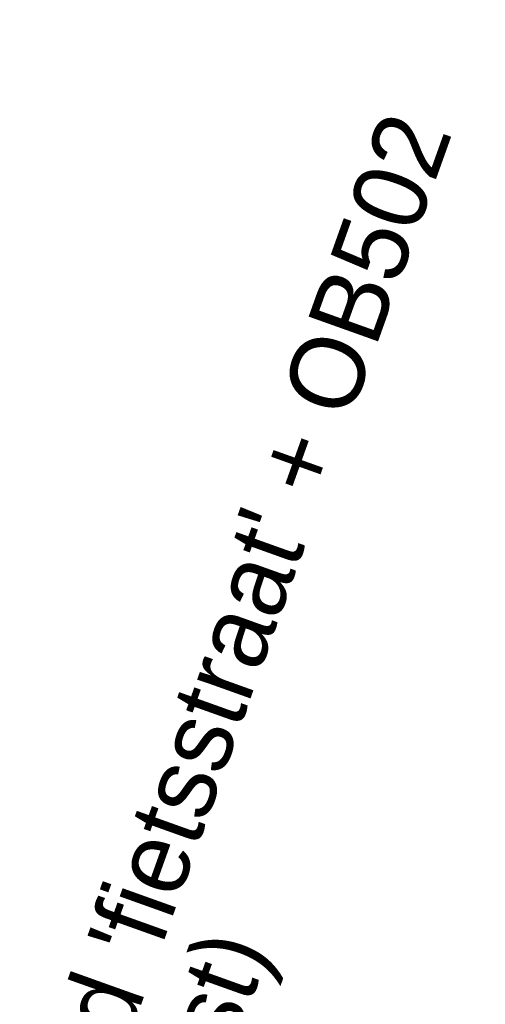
# Model space of a CAD drawing. Header units: metres. Extents: x 136326 to 138181, y 453212 to 454732.
# Tile 46 of 55: x 136734.26 to 136739, y 454241.68 to 454251.69. Entities that reach past the tile are written whole.
import ezdxf

# ---------------------------------------------------------------- set-up
doc = ezdxf.new("R2010")
doc.units = ezdxf.units.M
doc.layers.add('-DR-nw-inr-bebording-txt', color=2, linetype='Continuous')
doc.styles.add('eurostile', font='txt')

msp = doc.modelspace()

# ---------------------------------------------------------------- texts
at = {"layer": '-DR-nw-inr-bebording-txt', "insert": (136734.9992021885, 454236.5067994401), "char_height": 0.75, "attachment_point": 7, "rotation": 70.33562535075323, "line_spacing_factor": 0.8360563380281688, "style": 'eurostile'}
msp.add_mtext("nieuw: bord 'fietsstraat' + OB502\\P(op lichtmast)", dxfattribs=at)

doc.saveas('drawing.dxf')
